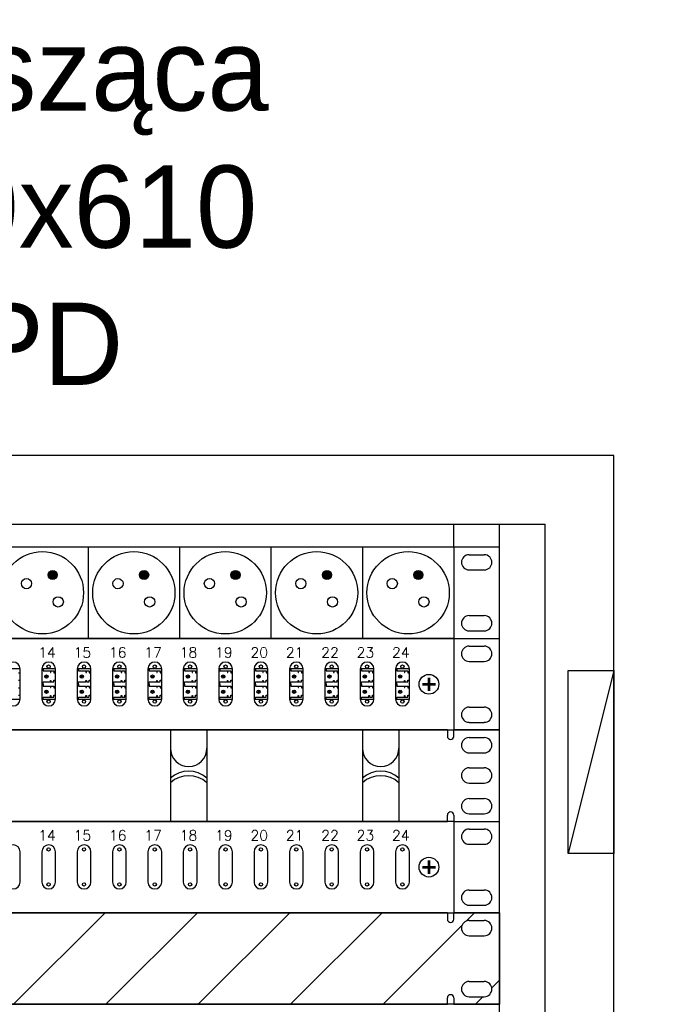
# Model space of a CAD drawing. Header units: millimetres. Extents: x 94562 to 148980, y -25377 to 3008.
# Tile 103 of 140: x 103310 to 103620, y -22241 to -21762. Entities that reach past the tile are written whole.
import ezdxf
from ezdxf.enums import TextEntityAlignment as Align

# ---------------------------------------------------------------- set-up
doc = ezdxf.new("R2010")
doc.units = ezdxf.units.MM
for name, color, linetype in [('LA_LAN_Bloki_Projektowane', 7, 'Continuous'), ('tt_opis', 30, 'Continuous'), ('tt_symbole', 40, 'Continuous')]:
    doc.layers.add(name, color=color, linetype=linetype)
doc.styles.add('_LANSTER_01', font='romans.shx')
doc.styles.add('Style-WORKING_1250', font='WORKING_1250.shx')

# ---------------------------------------------------------------- blocks, each defined once
blk = doc.blocks.new('*U488')
at = {"layer": 'tt_symbole'}
h = blk.add_hatch(color=256, dxfattribs=at)
h.paths.add_polyline_path([(45.497, 2.541), (45.428, 2.541), (45.428, 2.257), (45.497, 2.257)])
h.paths.add_polyline_path([(45.497, 2.257), (45.428, 2.257), (45.428, 2.188), (45.497, 2.188)])
h.paths.add_polyline_path([(45.428, 2.257), (45.143, 2.257), (45.143, 2.188), (45.428, 2.188)])
h.paths.add_polyline_path([(45.781, 2.257), (45.497, 2.257), (45.497, 2.188), (45.781, 2.188)])
h.paths.add_polyline_path([(45.497, 2.188), (45.428, 2.188), (45.428, 1.904), (45.497, 1.904)])
at = {"layer": 'LA_LAN_Bloki_Projektowane'}
for p, q in [((25.589, 2.966), (24.922, 2.966)), ((27.309, 2.966), (26.642, 2.966)), ((26.703, 2.966), (26.703, 2.867)), ((29.029, 2.966), (28.362, 2.966)), ((28.423, 2.966), (28.423, 2.867)), ((30.749, 2.966), (30.082, 2.966)), ((30.143, 2.966), (30.143, 2.867)), ((32.469, 2.966), (31.802, 2.966)), ((31.863, 2.966), (31.863, 2.867)), ((34.189, 2.966), (33.522, 2.966)), ((33.583, 2.966), (33.583, 2.867)), ((35.909, 2.966), (35.242, 2.966)), ((35.303, 2.966), (35.303, 2.867)), ((37.629, 2.966), (36.962, 2.966)), ((37.023, 2.966), (37.023, 2.867)), ((39.349, 2.966), (38.683, 2.966)), ((38.743, 2.966), (38.743, 2.867)), ((41.069, 2.966), (40.403, 2.966)), ((40.463, 2.966), (40.463, 2.867)), ((42.789, 2.966), (42.123, 2.966)), ((42.183, 2.966), (42.183, 2.867)), ((44.51, 2.966), (43.843, 2.966)), ((43.904, 2.966), (43.904, 2.867)), ((25.512, 2.775), (25.589, 2.775)), ((25.512, 2.424), (25.589, 2.424)), ((26.703, 2.867), (27.067, 2.867)), ((27.067, 2.867), (27.067, 2.793)), ((27.067, 2.793), (27.088, 2.793)), ((27.067, 2.332), (27.067, 2.406)), ((27.067, 2.406), (27.088, 2.406)), ((27.088, 2.793), (27.088, 2.867)), ((27.088, 2.867), (27.232, 2.867)), ((27.088, 2.406), (27.088, 2.332)), ((27.232, 2.867), (27.232, 2.775)), ((27.232, 2.775), (27.309, 2.775)), ((27.232, 2.332), (27.232, 2.424)), ((27.232, 2.424), (27.309, 2.424)), ((28.423, 2.867), (28.787, 2.867)), ((28.787, 2.867), (28.787, 2.793)), ((28.787, 2.793), (28.808, 2.793)), ((28.787, 2.332), (28.787, 2.406)), ((28.787, 2.406), (28.808, 2.406)), ((28.808, 2.793), (28.808, 2.867)), ((28.808, 2.867), (28.952, 2.867)), ((28.808, 2.406), (28.808, 2.332)), ((28.952, 2.867), (28.952, 2.775)), ((28.952, 2.775), (29.029, 2.775)), ((28.952, 2.332), (28.952, 2.424)), ((28.952, 2.424), (29.029, 2.424)), ((30.143, 2.867), (30.507, 2.867)), ((30.507, 2.867), (30.507, 2.793)), ((30.507, 2.793), (30.528, 2.793)), ((30.507, 2.332), (30.507, 2.406)), ((30.507, 2.406), (30.528, 2.406)), ((30.528, 2.793), (30.528, 2.867)), ((30.528, 2.867), (30.672, 2.867)), ((30.528, 2.406), (30.528, 2.332)), ((30.672, 2.867), (30.672, 2.775)), ((30.672, 2.775), (30.749, 2.775)), ((30.672, 2.332), (30.672, 2.424)), ((30.672, 2.424), (30.749, 2.424)), ((31.863, 2.867), (32.227, 2.867)), ((32.227, 2.867), (32.227, 2.793)), ((32.227, 2.793), (32.248, 2.793)), ((32.227, 2.332), (32.227, 2.406)), ((32.227, 2.406), (32.248, 2.406)), ((32.248, 2.793), (32.248, 2.867)), ((32.248, 2.867), (32.392, 2.867)), ((32.248, 2.406), (32.248, 2.332)), ((32.392, 2.867), (32.392, 2.775)), ((32.392, 2.775), (32.469, 2.775)), ((32.392, 2.332), (32.392, 2.424)), ((32.392, 2.424), (32.469, 2.424)), ((33.583, 2.867), (33.947, 2.867)), ((33.947, 2.867), (33.947, 2.793)), ((33.947, 2.793), (33.968, 2.793)), ((33.947, 2.332), (33.947, 2.406)), ((33.947, 2.406), (33.968, 2.406)), ((33.968, 2.793), (33.968, 2.867)), ((33.968, 2.867), (34.112, 2.867)), ((33.968, 2.406), (33.968, 2.332)), ((34.112, 2.867), (34.112, 2.775)), ((34.112, 2.775), (34.189, 2.775)), ((34.112, 2.332), (34.112, 2.424)), ((34.112, 2.424), (34.189, 2.424)), ((35.303, 2.867), (35.667, 2.867)), ((35.667, 2.867), (35.667, 2.793)), ((35.667, 2.793), (35.688, 2.793)), ((35.667, 2.332), (35.667, 2.406)), ((35.667, 2.406), (35.688, 2.406)), ((35.688, 2.793), (35.688, 2.867)), ((35.688, 2.867), (35.833, 2.867)), ((35.688, 2.406), (35.688, 2.332)), ((35.833, 2.867), (35.833, 2.775)), ((35.833, 2.775), (35.909, 2.775)), ((35.833, 2.332), (35.833, 2.424)), ((35.833, 2.424), (35.909, 2.424)), ((37.023, 2.867), (37.387, 2.867)), ((37.387, 2.867), (37.387, 2.793)), ((37.387, 2.793), (37.408, 2.793)), ((37.387, 2.332), (37.387, 2.406)), ((37.387, 2.406), (37.408, 2.406)), ((37.408, 2.793), (37.408, 2.867)), ((37.408, 2.867), (37.553, 2.867)), ((37.408, 2.406), (37.408, 2.332)), ((37.553, 2.867), (37.553, 2.775)), ((37.553, 2.775), (37.629, 2.775)), ((37.553, 2.332), (37.553, 2.424)), ((37.553, 2.424), (37.629, 2.424)), ((38.743, 2.867), (39.107, 2.867)), ((39.107, 2.867), (39.107, 2.793)), ((39.107, 2.793), (39.128, 2.793)), ((39.107, 2.332), (39.107, 2.406)), ((39.107, 2.406), (39.128, 2.406)), ((39.128, 2.793), (39.128, 2.867)), ((39.128, 2.867), (39.273, 2.867)), ((39.128, 2.406), (39.128, 2.332)), ((39.273, 2.867), (39.273, 2.775)), ((39.273, 2.775), (39.349, 2.775)), ((39.273, 2.332), (39.273, 2.424)), ((39.273, 2.424), (39.349, 2.424)), ((40.463, 2.867), (40.828, 2.867)), ((40.828, 2.867), (40.828, 2.793)), ((40.828, 2.793), (40.848, 2.793)), ((40.828, 2.332), (40.828, 2.406)), ((40.828, 2.406), (40.848, 2.406)), ((40.848, 2.793), (40.848, 2.867)), ((40.848, 2.867), (40.993, 2.867)), ((40.848, 2.406), (40.848, 2.332)), ((40.993, 2.867), (40.993, 2.775)), ((40.993, 2.775), (41.069, 2.775)), ((40.993, 2.332), (40.993, 2.424)), ((40.993, 2.424), (41.069, 2.424)), ((42.183, 2.867), (42.548, 2.867)), ((42.548, 2.867), (42.548, 2.793)), ((42.548, 2.793), (42.568, 2.793)), ((42.548, 2.332), (42.548, 2.406)), ((42.548, 2.406), (42.568, 2.406)), ((42.568, 2.793), (42.568, 2.867)), ((42.568, 2.867), (42.713, 2.867)), ((42.568, 2.406), (42.568, 2.332)), ((42.713, 2.867), (42.713, 2.775)), ((42.713, 2.775), (42.789, 2.775)), ((42.713, 2.332), (42.713, 2.424)), ((42.713, 2.424), (42.789, 2.424)), ((43.904, 2.867), (44.268, 2.867)), ((44.268, 2.867), (44.268, 2.793)), ((44.268, 2.793), (44.289, 2.793)), ((44.268, 2.332), (44.268, 2.406)), ((44.268, 2.406), (44.289, 2.406)), ((44.289, 2.793), (44.289, 2.867)), ((44.289, 2.867), (44.433, 2.867)), ((44.289, 2.406), (44.289, 2.332)), ((44.433, 2.867), (44.433, 2.775)), ((44.433, 2.775), (44.51, 2.775)), ((44.433, 2.332), (44.433, 2.424)), ((44.433, 2.424), (44.51, 2.424)), ((25.512, 2.041), (25.589, 2.041)), ((26.642, 2.233), (26.703, 2.233)), ((26.703, 2.233), (26.703, 2.332)), ((26.703, 2.332), (27.067, 2.332)), ((26.703, 2.233), (26.703, 2.133)), ((26.703, 2.133), (27.067, 2.133)), ((27.067, 2.133), (27.067, 2.059)), ((27.067, 2.059), (27.088, 2.059)), ((27.088, 2.332), (27.232, 2.332)), ((27.088, 2.059), (27.088, 2.133)), ((27.088, 2.133), (27.232, 2.133)), ((27.232, 2.133), (27.232, 2.041)), ((27.232, 2.041), (27.309, 2.041)), ((28.362, 2.233), (28.423, 2.233)), ((28.423, 2.233), (28.423, 2.332)), ((28.423, 2.332), (28.787, 2.332)), ((28.423, 2.233), (28.423, 2.133)), ((28.423, 2.133), (28.787, 2.133)), ((28.787, 2.133), (28.787, 2.059)), ((28.787, 2.059), (28.808, 2.059)), ((28.808, 2.332), (28.952, 2.332)), ((28.808, 2.059), (28.808, 2.133)), ((28.808, 2.133), (28.952, 2.133)), ((28.952, 2.133), (28.952, 2.041)), ((28.952, 2.041), (29.029, 2.041)), ((30.082, 2.233), (30.143, 2.233)), ((30.143, 2.233), (30.143, 2.332)), ((30.143, 2.332), (30.507, 2.332)), ((30.143, 2.233), (30.143, 2.133)), ((30.143, 2.133), (30.507, 2.133)), ((30.507, 2.133), (30.507, 2.059)), ((30.507, 2.059), (30.528, 2.059)), ((30.528, 2.332), (30.672, 2.332)), ((30.528, 2.059), (30.528, 2.133)), ((30.528, 2.133), (30.672, 2.133)), ((30.672, 2.133), (30.672, 2.041)), ((30.672, 2.041), (30.749, 2.041)), ((31.802, 2.233), (31.863, 2.233)), ((31.863, 2.233), (31.863, 2.332)), ((31.863, 2.332), (32.227, 2.332)), ((31.863, 2.233), (31.863, 2.133)), ((31.863, 2.133), (32.227, 2.133)), ((32.227, 2.133), (32.227, 2.059)), ((32.227, 2.059), (32.248, 2.059)), ((32.248, 2.332), (32.392, 2.332)), ((32.248, 2.059), (32.248, 2.133)), ((32.248, 2.133), (32.392, 2.133)), ((32.392, 2.133), (32.392, 2.041)), ((32.392, 2.041), (32.469, 2.041)), ((33.522, 2.233), (33.583, 2.233)), ((33.583, 2.233), (33.583, 2.332)), ((33.583, 2.332), (33.947, 2.332)), ((33.583, 2.233), (33.583, 2.133)), ((33.583, 2.133), (33.947, 2.133)), ((33.947, 2.133), (33.947, 2.059)), ((33.947, 2.059), (33.968, 2.059)), ((33.968, 2.332), (34.112, 2.332)), ((33.968, 2.059), (33.968, 2.133)), ((33.968, 2.133), (34.112, 2.133)), ((34.112, 2.133), (34.112, 2.041)), ((34.112, 2.041), (34.189, 2.041)), ((35.242, 2.233), (35.303, 2.233)), ((35.303, 2.233), (35.303, 2.332)), ((35.303, 2.332), (35.667, 2.332)), ((35.303, 2.233), (35.303, 2.133)), ((35.303, 2.133), (35.667, 2.133)), ((35.667, 2.133), (35.667, 2.059)), ((35.667, 2.059), (35.688, 2.059)), ((35.688, 2.332), (35.833, 2.332)), ((35.688, 2.059), (35.688, 2.133)), ((35.688, 2.133), (35.833, 2.133)), ((35.833, 2.133), (35.833, 2.041)), ((35.833, 2.041), (35.909, 2.041)), ((36.962, 2.233), (37.023, 2.233)), ((37.023, 2.233), (37.023, 2.332)), ((37.023, 2.332), (37.387, 2.332)), ((37.023, 2.233), (37.023, 2.133)), ((37.023, 2.133), (37.387, 2.133)), ((37.387, 2.133), (37.387, 2.059)), ((37.387, 2.059), (37.408, 2.059)), ((37.408, 2.332), (37.553, 2.332)), ((37.408, 2.059), (37.408, 2.133)), ((37.408, 2.133), (37.553, 2.133)), ((37.553, 2.133), (37.553, 2.041)), ((37.553, 2.041), (37.629, 2.041)), ((38.683, 2.233), (38.743, 2.233)), ((38.743, 2.233), (38.743, 2.332)), ((38.743, 2.332), (39.107, 2.332)), ((38.743, 2.233), (38.743, 2.133)), ((38.743, 2.133), (39.107, 2.133)), ((39.107, 2.133), (39.107, 2.059)), ((39.107, 2.059), (39.128, 2.059)), ((39.128, 2.332), (39.273, 2.332)), ((39.128, 2.059), (39.128, 2.133)), ((39.128, 2.133), (39.273, 2.133)), ((39.273, 2.133), (39.273, 2.041)), ((39.273, 2.041), (39.349, 2.041)), ((40.403, 2.233), (40.463, 2.233)), ((40.463, 2.233), (40.463, 2.332)), ((40.463, 2.332), (40.828, 2.332)), ((40.463, 2.233), (40.463, 2.133)), ((40.463, 2.133), (40.828, 2.133)), ((40.828, 2.133), (40.828, 2.059)), ((40.828, 2.059), (40.848, 2.059)), ((40.848, 2.332), (40.993, 2.332)), ((40.848, 2.059), (40.848, 2.133)), ((40.848, 2.133), (40.993, 2.133)), ((40.993, 2.133), (40.993, 2.041)), ((40.993, 2.041), (41.069, 2.041)), ((42.123, 2.233), (42.183, 2.233)), ((42.183, 2.233), (42.183, 2.332)), ((42.183, 2.332), (42.548, 2.332)), ((42.183, 2.233), (42.183, 2.133)), ((42.183, 2.133), (42.548, 2.133)), ((42.548, 2.133), (42.548, 2.059)), ((42.548, 2.059), (42.568, 2.059)), ((42.568, 2.332), (42.713, 2.332)), ((42.568, 2.059), (42.568, 2.133)), ((42.568, 2.133), (42.713, 2.133)), ((42.713, 2.133), (42.713, 2.041)), ((42.713, 2.041), (42.789, 2.041)), ((43.843, 2.233), (43.904, 2.233)), ((43.904, 2.233), (43.904, 2.332)), ((43.904, 2.332), (44.268, 2.332)), ((43.904, 2.233), (43.904, 2.133)), ((43.904, 2.133), (44.268, 2.133)), ((44.268, 2.133), (44.268, 2.059)), ((44.268, 2.059), (44.289, 2.059)), ((44.289, 2.332), (44.433, 2.332)), ((44.289, 2.059), (44.289, 2.133)), ((44.289, 2.133), (44.433, 2.133)), ((44.433, 2.133), (44.433, 2.041)), ((44.433, 2.041), (44.51, 2.041)), ((24.922, 1.499), (25.589, 1.499)), ((25.512, 1.691), (25.589, 1.691)), ((26.642, 1.499), (27.309, 1.499)), ((26.703, 1.499), (26.703, 1.599)), ((26.703, 1.599), (27.067, 1.599)), ((27.067, 1.599), (27.067, 1.673)), ((27.067, 1.673), (27.088, 1.673)), ((27.088, 1.673), (27.088, 1.599)), ((27.088, 1.599), (27.232, 1.599)), ((27.232, 1.599), (27.232, 1.691)), ((27.232, 1.691), (27.309, 1.691)), ((28.362, 1.499), (29.029, 1.499)), ((28.423, 1.499), (28.423, 1.599)), ((28.423, 1.599), (28.787, 1.599)), ((28.787, 1.599), (28.787, 1.673)), ((28.787, 1.673), (28.808, 1.673)), ((28.808, 1.673), (28.808, 1.599)), ((28.808, 1.599), (28.952, 1.599)), ((28.952, 1.599), (28.952, 1.691)), ((28.952, 1.691), (29.029, 1.691)), ((30.082, 1.499), (30.749, 1.499)), ((30.143, 1.499), (30.143, 1.599)), ((30.143, 1.599), (30.507, 1.599)), ((30.507, 1.599), (30.507, 1.673)), ((30.507, 1.673), (30.528, 1.673)), ((30.528, 1.673), (30.528, 1.599)), ((30.528, 1.599), (30.672, 1.599)), ((30.672, 1.599), (30.672, 1.691)), ((30.672, 1.691), (30.749, 1.691)), ((31.802, 1.499), (32.469, 1.499)), ((31.863, 1.499), (31.863, 1.599)), ((31.863, 1.599), (32.227, 1.599)), ((32.227, 1.599), (32.227, 1.673)), ((32.227, 1.673), (32.248, 1.673)), ((32.248, 1.673), (32.248, 1.599)), ((32.248, 1.599), (32.392, 1.599)), ((32.392, 1.599), (32.392, 1.691)), ((32.392, 1.691), (32.469, 1.691)), ((33.522, 1.499), (34.189, 1.499)), ((33.583, 1.499), (33.583, 1.599)), ((33.583, 1.599), (33.947, 1.599)), ((33.947, 1.599), (33.947, 1.673)), ((33.947, 1.673), (33.968, 1.673)), ((33.968, 1.673), (33.968, 1.599)), ((33.968, 1.599), (34.112, 1.599)), ((34.112, 1.599), (34.112, 1.691)), ((34.112, 1.691), (34.189, 1.691)), ((35.242, 1.499), (35.909, 1.499)), ((35.303, 1.499), (35.303, 1.599)), ((35.303, 1.599), (35.667, 1.599)), ((35.667, 1.599), (35.667, 1.673)), ((35.667, 1.673), (35.688, 1.673)), ((35.688, 1.673), (35.688, 1.599)), ((35.688, 1.599), (35.833, 1.599)), ((35.833, 1.599), (35.833, 1.691)), ((35.833, 1.691), (35.909, 1.691)), ((36.962, 1.499), (37.629, 1.499)), ((37.023, 1.499), (37.023, 1.599)), ((37.023, 1.599), (37.387, 1.599)), ((37.387, 1.599), (37.387, 1.673)), ((37.387, 1.673), (37.408, 1.673)), ((37.408, 1.673), (37.408, 1.599)), ((37.408, 1.599), (37.553, 1.599)), ((37.553, 1.599), (37.553, 1.691)), ((37.553, 1.691), (37.629, 1.691)), ((38.683, 1.499), (39.349, 1.499)), ((38.743, 1.499), (38.743, 1.599)), ((38.743, 1.599), (39.107, 1.599)), ((39.107, 1.599), (39.107, 1.673)), ((39.107, 1.673), (39.128, 1.673)), ((39.128, 1.673), (39.128, 1.599)), ((39.128, 1.599), (39.273, 1.599)), ((39.273, 1.599), (39.273, 1.691)), ((39.273, 1.691), (39.349, 1.691)), ((40.403, 1.499), (41.069, 1.499)), ((40.463, 1.499), (40.463, 1.599)), ((40.463, 1.599), (40.828, 1.599)), ((40.828, 1.599), (40.828, 1.673)), ((40.828, 1.673), (40.848, 1.673)), ((40.848, 1.673), (40.848, 1.599)), ((40.848, 1.599), (40.993, 1.599)), ((40.993, 1.599), (40.993, 1.691)), ((40.993, 1.691), (41.069, 1.691)), ((42.123, 1.499), (42.789, 1.499)), ((42.183, 1.499), (42.183, 1.599)), ((42.183, 1.599), (42.548, 1.599)), ((42.548, 1.599), (42.548, 1.673)), ((42.548, 1.673), (42.568, 1.673)), ((42.568, 1.673), (42.568, 1.599)), ((42.568, 1.599), (42.713, 1.599)), ((42.713, 1.599), (42.713, 1.691)), ((42.713, 1.691), (42.789, 1.691)), ((43.843, 1.499), (44.51, 1.499)), ((43.904, 1.499), (43.904, 1.599)), ((43.904, 1.599), (44.268, 1.599)), ((44.268, 1.599), (44.268, 1.673)), ((44.268, 1.673), (44.289, 1.673)), ((44.289, 1.673), (44.289, 1.599)), ((44.289, 1.599), (44.433, 1.599)), ((44.433, 1.599), (44.433, 1.691)), ((44.433, 1.691), (44.51, 1.691))]:
    blk.add_line(p, q, dxfattribs=at)
for centre, radius in [((26.863, 2.593), 0.08), ((26.863, 2.593), 0.04), ((28.583, 2.593), 0.08), ((28.583, 2.593), 0.04), ((30.303, 2.593), 0.08), ((30.303, 2.593), 0.04), ((32.023, 2.593), 0.08), ((32.023, 2.593), 0.04), ((33.743, 2.593), 0.08), ((33.743, 2.593), 0.04), ((35.463, 2.593), 0.08), ((35.463, 2.593), 0.04), ((37.183, 2.593), 0.08), ((37.183, 2.593), 0.04), ((38.904, 2.593), 0.08), ((38.904, 2.593), 0.04), ((40.624, 2.593), 0.08), ((40.624, 2.593), 0.04), ((42.344, 2.593), 0.08), ((42.344, 2.593), 0.04), ((44.064, 2.593), 0.08), ((44.064, 2.593), 0.04), ((26.863, 1.86), 0.08), ((28.583, 1.86), 0.08), ((30.303, 1.86), 0.08), ((32.023, 1.86), 0.08), ((33.743, 1.86), 0.08), ((35.463, 1.86), 0.08), ((37.183, 1.86), 0.08), ((38.904, 1.86), 0.08), ((40.624, 1.86), 0.08), ((42.344, 1.86), 0.08), ((44.064, 1.86), 0.08), ((26.863, 1.86), 0.04), ((28.583, 1.86), 0.04), ((30.303, 1.86), 0.04), ((32.023, 1.86), 0.04), ((33.743, 1.86), 0.04), ((35.463, 1.86), 0.04), ((37.183, 1.86), 0.04), ((38.904, 1.86), 0.04), ((40.624, 1.86), 0.04), ((42.344, 1.86), 0.04), ((44.064, 1.86), 0.04)]:
    blk.add_circle(centre, radius, dxfattribs=at)
at = {"layer": 'tt_symbole'}
for p, q in [((46.673, 4.445), (2.223, 4.445)), ((46.673, 4.445), (46.673, 0)), ((46.673, 4.445), (48.895, 4.445)), ((48.895, 0), (48.895, 4.445)), ((46.673, 4.045), (46.673, 0.4)), ((47.413, 4.075), (48.154, 4.075)), ((47.413, 3.334), (48.154, 3.334)), ((45.428, 2.541), (45.428, 1.904)), ((45.497, 2.541), (45.497, 1.904)), ((45.143, 2.257), (45.781, 2.257)), ((45.143, 2.188), (45.781, 2.188)), ((47.413, 1.111), (48.154, 1.111)), ((2.223, 0), (46.673, 0)), ((46.673, 0), (48.895, 0)), ((47.413, 0.37), (48.154, 0.37))]:
    blk.add_line(p, q, dxfattribs=at)
for points in [[(25.589, 2.966, 1), (24.922, 2.966), (24.922, 1.499, 1), (25.589, 1.499)], [(27.309, 2.966, 1), (26.642, 2.966), (26.642, 1.499, 1), (27.309, 1.499)], [(29.029, 2.966, 1), (28.362, 2.966), (28.362, 1.499, 1), (29.029, 1.499)], [(30.749, 2.966, 1), (30.082, 2.966), (30.082, 1.499, 1), (30.749, 1.499)], [(32.469, 2.966, 1), (31.802, 2.966), (31.802, 1.499, 1), (32.469, 1.499)], [(34.189, 2.966, 1), (33.522, 2.966), (33.522, 1.499, 1), (34.189, 1.499)], [(35.909, 2.966, 1), (35.242, 2.966), (35.242, 1.499, 1), (35.909, 1.499)], [(37.629, 2.966, 1), (36.962, 2.966), (36.962, 1.499, 1), (37.629, 1.499)], [(39.349, 2.966, 1), (38.683, 2.966), (38.683, 1.499, 1), (39.349, 1.499)], [(41.069, 2.966, 1), (40.403, 2.966), (40.403, 1.499, 1), (41.069, 1.499)], [(42.789, 2.966, 1), (42.123, 2.966), (42.123, 1.499, 1), (42.789, 1.499)], [(44.51, 2.966, 1), (43.843, 2.966), (43.843, 1.499, 1), (44.51, 1.499)]]:
    blk.add_lwpolyline(points, format="xyb", close=True, dxfattribs=at)
for centre, radius in [((26.973, 3.084), 0.08), ((28.693, 3.084), 0.08), ((30.413, 3.084), 0.08), ((32.134, 3.084), 0.08), ((33.854, 3.084), 0.08), ((35.574, 3.084), 0.08), ((37.294, 3.084), 0.08), ((39.014, 3.084), 0.08), ((40.734, 3.084), 0.08), ((42.454, 3.084), 0.08), ((44.174, 3.084), 0.08), ((45.462, 2.223), 0.481), ((26.973, 1.382), 0.08), ((28.693, 1.382), 0.08), ((30.413, 1.382), 0.08), ((32.134, 1.382), 0.08), ((33.854, 1.382), 0.08), ((35.574, 1.382), 0.08), ((37.294, 1.382), 0.08), ((39.014, 1.382), 0.08), ((40.734, 1.382), 0.08), ((42.454, 1.382), 0.08), ((44.174, 1.382), 0.08)]:
    blk.add_circle(centre, radius, dxfattribs=at)
for centre, start, end in [((47.413, 3.704), 90, 270), ((48.154, 3.704), 270, 90), ((47.413, 0.741), 90, 270), ((48.154, 0.741), 270, 90)]:
    blk.add_arc(centre, 0.37, start, end, dxfattribs=at)
at = {"layer": 'tt_symbole', "style": '_LANSTER_01'}
for s, p in [('14', (26.465, 3.765)), ('15', (28.185, 3.765)), ('16', (29.905, 3.765)), ('17', (31.625, 3.765)), ('18', (33.345, 3.765)), ('19', (35.065, 3.765)), ('20', (36.785, 3.765)), ('21', (38.506, 3.765)), ('22', (40.226, 3.765)), ('23', (41.946, 3.765)), ('24', (43.666, 3.765))]:
    blk.add_text(s, height=0.5, dxfattribs=at).set_placement(p, align=Align.MIDDLE_LEFT)
at = {"layer": 'tt_symbole', "style": '_LANSTER_01', "flags": 1}
for tag, p in [('TYP', (2.223, 0)), ('OPIS1', (8.497, 0)), ('OPIS2', (33.674, 0))]:
    blk.add_attdef(tag, p, '', height=1, dxfattribs=at)
blk = doc.blocks.new('IT_listwa_basic_230V')
for points in [[(27.392, 3.089, 1), (26.948, 3.089, 1)], [(31.837, 3.089, 1), (31.393, 3.089, 1)], [(36.282, 3.089, 1), (35.838, 3.089, 1)], [(40.727, 3.089, 1), (40.283, 3.089, 1)], [(45.172, 3.089, 1), (44.728, 3.089, 1)]]:
    blk.add_hatch(color=0).paths.add_polyline_path(points)
at = {"color": 0}
for p, q in [((48.895, 4.445), (0, 4.445)), ((28.892, 4.445), (28.892, 0)), ((33.338, 4.445), (33.338, 0)), ((37.782, 4.445), (37.782, 0)), ((42.227, 4.445), (42.227, 0)), ((46.673, 4.445), (46.673, 0)), ((48.895, 0), (48.895, 4.445)), ((47.413, 4.075), (48.154, 4.075)), ((47.413, 3.334), (48.154, 3.334)), ((47.413, 1.111), (48.154, 1.111)), ((0, 0), (48.895, 0)), ((47.413, 0.37), (48.154, 0.37))]:
    blk.add_line(p, q, dxfattribs=at)
for centre, radius in [((26.67, 2.223), 2), ((31.115, 2.223), 2), ((35.56, 2.223), 2), ((40.005, 2.223), 2), ((44.45, 2.223), 2), ((25.9, 2.667), 0.248), ((27.17, 3.089), 0.222), ((30.345, 2.667), 0.248), ((31.615, 3.089), 0.222), ((34.79, 2.667), 0.248), ((36.06, 3.089), 0.222), ((39.235, 2.667), 0.248), ((40.505, 3.089), 0.222), ((43.68, 2.667), 0.248), ((44.95, 3.089), 0.222), ((27.44, 1.778), 0.248), ((31.885, 1.778), 0.248), ((36.33, 1.778), 0.248), ((40.775, 1.778), 0.248), ((45.22, 1.778), 0.248)]:
    blk.add_circle(centre, radius, dxfattribs=at)
for centre, start, end in [((47.413, 3.704), 90, 270), ((48.154, 3.704), 270, 90), ((47.413, 0.741), 90, 270), ((48.154, 0.741), 270, 90)]:
    blk.add_arc(centre, 0.37, start, end, dxfattribs=at)
blk = doc.blocks.new('IT_szafa_wisząca_12U')
for p, q in [((281.388, 1503.752), (221.38, 1503.752)), ((281.388, 1441.522), (281.388, 1503.752)), ((224.714, 1500.418), (278.054, 1500.418)), ((273.609, 1499.307), (273.609, 1500.418)), ((275.832, 1444.856), (275.832, 1500.418)), ((278.054, 1444.856), (278.054, 1500.418)), ((279.165, 1493.307), (281.388, 1493.307)), ((279.165, 1484.417), (279.165, 1493.307)), ((281.388, 1493.307), (279.165, 1484.417)), ((281.388, 1493.307), (281.388, 1484.417)), ((281.388, 1484.417), (279.165, 1484.417))]:
    blk.add_line(p, q)
blk = doc.blocks.new('IT_wieszka1U')
at = {"color": 0}
for p, q in [((46.361, 4.445), (2.534, 4.445)), ((32.893, 4.445), (32.893, 0)), ((34.671, 4.445), (34.671, 0)), ((42.227, 4.445), (42.227, 0)), ((44.005, 4.445), (44.005, 0)), ((46.361, 4.445), (46.361, 4.134)), ((46.672, 4.134), (46.672, 4.445)), ((48.895, 4.445), (46.672, 4.445)), ((48.895, 0), (48.895, 4.445)), ((47.413, 4.075), (48.154, 4.075)), ((47.413, 3.334), (48.154, 3.334)), ((47.413, 2.604), (48.154, 2.604)), ((47.413, 1.863), (48.154, 1.863)), ((47.413, 1.111), (48.154, 1.111)), ((2.534, 0), (46.361, 0)), ((46.361, 0), (46.361, 0.311)), ((46.672, 0.311), (46.672, 0)), ((46.672, 0), (48.895, 0)), ((47.413, 0.37), (48.154, 0.37))]:
    blk.add_line(p, q, dxfattribs=at)
for centre, radius, start, end in [((46.517, 4.134), 0.156, 180, 0), ((47.413, 3.704), 0.37, 90, 270), ((48.154, 3.704), 0.37, 270, 90), ((33.782, 3.556), 0.889, 180, 0), ((43.117, 3.556), 0.889, 180, 0), ((33.782, 1.111), 1.334, 48.1897, 131.8103), ((43.117, 1.111), 1.334, 48.1897, 131.8103), ((47.413, 2.234), 0.37, 90, 270), ((48.154, 2.234), 0.37, 270, 90), ((33.782, 0.889), 1.334, 48.1897, 131.8103), ((43.117, 0.889), 1.334, 48.1897, 131.8103), ((47.413, 0.741), 0.37, 90, 270), ((48.154, 0.741), 0.37, 270, 90), ((46.517, 0.311), 0.156, 0, 180)]:
    blk.add_arc(centre, radius, start, end, dxfattribs=at)
blk = doc.blocks.new('IT_Zaślepka_1U')
h = blk.add_hatch()
h.set_pattern_fill('ANSI31', color=0)
h.set_pattern_definition([(45, (7401.7468, -13729.1714), (-2.245064, 2.245064), [])])
h.paths.add_polyline_path([(2.534, 4.445), (2.534, 4.134, -1), (2.222, 4.134), (2.222, 4.445), (0, 4.445), (0, 0), (2.222, 0), (2.222, 0.311, -1), (2.534, 0.311), (2.534, 0), (46.361, 0), (46.361, 0.311, -1), (46.672, 0.311), (46.672, 0), (48.895, 0), (48.895, 4.445), (46.672, 4.445), (46.672, 4.134, -1), (46.361, 4.134), (46.361, 4.445)])
h.paths.add_polyline_path([(1.482, 3.334), (0.741, 3.334, -1), (0.741, 4.075), (1.482, 4.075, -1)], flags=16)
h.paths.add_polyline_path([(1.482, 0.37), (0.741, 0.37, -1), (0.741, 1.111), (1.482, 1.111, -1)], flags=16)
h.paths.add_polyline_path([(47.413, 4.075), (48.154, 4.075, -1), (48.154, 3.334), (47.413, 3.334, -1)], flags=16)
h.paths.add_polyline_path([(47.413, 1.111), (48.154, 1.111, -1), (48.154, 0.37), (47.413, 0.37, -1)], flags=16)
at = {"color": 0}
for p, q in [((46.361, 4.445), (2.534, 4.445)), ((46.361, 4.445), (46.361, 4.134)), ((46.672, 4.134), (46.672, 4.445)), ((48.895, 4.445), (46.672, 4.445)), ((48.895, 0), (48.895, 4.445)), ((47.413, 4.075), (48.154, 4.075)), ((47.413, 3.334), (48.154, 3.334)), ((47.413, 1.111), (48.154, 1.111)), ((2.534, 0), (46.361, 0)), ((46.361, 0), (2.534, 0)), ((46.361, 0), (46.361, 0.311)), ((46.672, 0.311), (46.672, 0)), ((46.672, 0), (48.895, 0)), ((48.895, 0), (46.672, 0)), ((47.413, 0.37), (48.154, 0.37))]:
    blk.add_line(p, q, dxfattribs=at)
blk.add_lwpolyline([(0, 4.445), (48.895, 4.445), (48.895, 0), (0, 0)], close=True, dxfattribs=at)
for centre, radius, start, end in [((46.517, 4.134), 0.156, 180, 0), ((47.413, 3.704), 0.37, 90, 270), ((48.154, 3.704), 0.37, 270, 90), ((47.413, 0.741), 0.37, 90, 270), ((48.154, 0.741), 0.37, 270, 90), ((46.517, 0.311), 0.156, 0, 180)]:
    blk.add_arc(centre, radius, start, end, dxfattribs=at)
blk = doc.blocks.new('*U489')
at = {"layer": 'tt_symbole'}
h = blk.add_hatch(color=256, dxfattribs=at)
h.paths.add_polyline_path([(45.497, 2.541), (45.428, 2.541), (45.428, 2.257), (45.497, 2.257)])
h.paths.add_polyline_path([(45.497, 2.257), (45.428, 2.257), (45.428, 2.188), (45.497, 2.188)])
h.paths.add_polyline_path([(45.428, 2.257), (45.143, 2.257), (45.143, 2.188), (45.428, 2.188)])
h.paths.add_polyline_path([(45.781, 2.257), (45.497, 2.257), (45.497, 2.188), (45.781, 2.188)])
h.paths.add_polyline_path([(45.497, 2.188), (45.428, 2.188), (45.428, 1.904), (45.497, 1.904)])
for p, q in [((46.673, 4.445), (2.223, 4.445)), ((46.673, 4.445), (46.673, 0)), ((46.673, 4.445), (48.895, 4.445)), ((48.895, 0), (48.895, 4.445)), ((46.673, 4.045), (46.673, 0.4)), ((47.413, 4.075), (48.154, 4.075)), ((47.413, 3.334), (48.154, 3.334)), ((45.428, 2.541), (45.428, 1.904)), ((45.497, 2.541), (45.497, 1.904)), ((45.143, 2.257), (45.781, 2.257)), ((45.143, 2.188), (45.781, 2.188)), ((47.413, 1.111), (48.154, 1.111)), ((2.223, 0), (46.673, 0)), ((46.673, 0), (48.895, 0)), ((47.413, 0.37), (48.154, 0.37))]:
    blk.add_line(p, q, dxfattribs=at)
for points in [[(25.589, 2.966, 1), (24.922, 2.966), (24.922, 1.499, 1), (25.589, 1.499)], [(27.309, 2.966, 1), (26.642, 2.966), (26.642, 1.499, 1), (27.309, 1.499)], [(29.029, 2.966, 1), (28.362, 2.966), (28.362, 1.499, 1), (29.029, 1.499)], [(30.749, 2.966, 1), (30.082, 2.966), (30.082, 1.499, 1), (30.749, 1.499)], [(32.469, 2.966, 1), (31.802, 2.966), (31.802, 1.499, 1), (32.469, 1.499)], [(34.189, 2.966, 1), (33.522, 2.966), (33.522, 1.499, 1), (34.189, 1.499)], [(35.909, 2.966, 1), (35.242, 2.966), (35.242, 1.499, 1), (35.909, 1.499)], [(37.629, 2.966, 1), (36.962, 2.966), (36.962, 1.499, 1), (37.629, 1.499)], [(39.349, 2.966, 1), (38.683, 2.966), (38.683, 1.499, 1), (39.349, 1.499)], [(41.069, 2.966, 1), (40.403, 2.966), (40.403, 1.499, 1), (41.069, 1.499)], [(42.789, 2.966, 1), (42.123, 2.966), (42.123, 1.499, 1), (42.789, 1.499)], [(44.51, 2.966, 1), (43.843, 2.966), (43.843, 1.499, 1), (44.51, 1.499)]]:
    blk.add_lwpolyline(points, format="xyb", close=True, dxfattribs=at)
for centre, radius in [((26.973, 3.084), 0.08), ((28.693, 3.084), 0.08), ((30.413, 3.084), 0.08), ((32.134, 3.084), 0.08), ((33.854, 3.084), 0.08), ((35.574, 3.084), 0.08), ((37.294, 3.084), 0.08), ((39.014, 3.084), 0.08), ((40.734, 3.084), 0.08), ((42.454, 3.084), 0.08), ((44.174, 3.084), 0.08), ((45.462, 2.223), 0.481), ((26.973, 1.382), 0.08), ((28.693, 1.382), 0.08), ((30.413, 1.382), 0.08), ((32.134, 1.382), 0.08), ((33.854, 1.382), 0.08), ((35.574, 1.382), 0.08), ((37.294, 1.382), 0.08), ((39.014, 1.382), 0.08), ((40.734, 1.382), 0.08), ((42.454, 1.382), 0.08), ((44.174, 1.382), 0.08)]:
    blk.add_circle(centre, radius, dxfattribs=at)
for centre, start, end in [((47.413, 3.704), 90, 270), ((48.154, 3.704), 270, 90), ((47.413, 0.741), 90, 270), ((48.154, 0.741), 270, 90)]:
    blk.add_arc(centre, 0.37, start, end, dxfattribs=at)
at = {"layer": 'tt_symbole', "style": '_LANSTER_01'}
for s, p in [('14', (26.465, 3.765)), ('15', (28.185, 3.765)), ('16', (29.905, 3.765)), ('17', (31.625, 3.765)), ('18', (33.345, 3.765)), ('19', (35.065, 3.765)), ('20', (36.785, 3.765)), ('21', (38.506, 3.765)), ('22', (40.226, 3.765)), ('23', (41.946, 3.765)), ('24', (43.666, 3.765))]:
    blk.add_text(s, height=0.5, dxfattribs=at).set_placement(p, align=Align.MIDDLE_LEFT)
at = {"layer": 'tt_symbole', "style": '_LANSTER_01', "flags": 1}
for tag, p in [('TYP', (2.223, 0)), ('OPIS1', (8.497, 0)), ('OPIS2', (33.674, 0))]:
    blk.add_attdef(tag, p, '', height=1, dxfattribs=at)

msp = doc.modelspace()

# ---------------------------------------------------------------- block references
at = {"layer": 'tt_symbole', "xscale": 10, "yscale": 10, "zscale": 10}
for name, p in [('IT_szafa_wisząca_12U', (100784.95, -37011.55)), ('IT_listwa_basic_230V', (103054.31, -22062.93)), ('*U488', (103054.31, -22107.38)), ('IT_wieszka1U', (103054.31, -22151.83)), ('*U489', (103054.31, -22196.28))]:
    msp.add_blockref(name, p, dxfattribs=at)
at = {"layer": 'tt_symbole', "lineweight": 5, "xscale": 10, "yscale": 10, "zscale": 10}
msp.add_blockref('IT_Zaślepka_1U', (103054.31, -22240.73), dxfattribs=at)

# ---------------------------------------------------------------- texts
at = {"layer": 'tt_opis', "insert": (102998.75, -21766.29), "char_height": 40, "attachment_point": 1, "style": 'Style-WORKING_1250'}
msp.add_mtext_dynamic_manual_height_columns('\\pi90.38609;Szafa wisząca\\P\\pi108.48133;12U 610x610\\P\\pi245.62419;GPD', width=597.915, gutter_width=12.5, heights=[173.33], dxfattribs=at)

doc.saveas('drawing.dxf')
